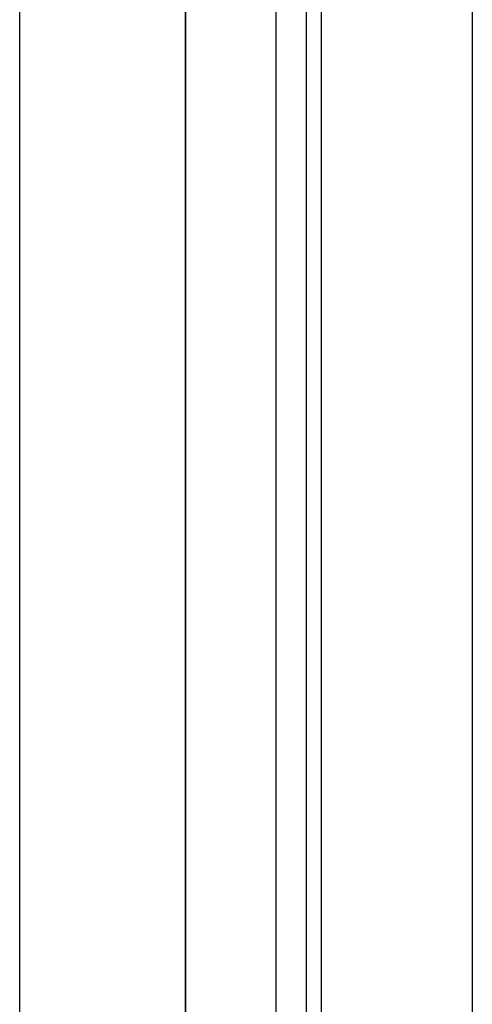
# Model space of a CAD drawing. Header units: millimetres. Extents: x -93 to 0, y 0 to 191.
# Tile 74 of 150: x -3 to 0, y 121 to 127. Entities that reach past the tile are written whole.
import ezdxf

# ---------------------------------------------------------------- set-up
doc = ezdxf.new("R2010")
doc.units = ezdxf.units.MM
doc.layers.add('MAIN-1', color=7, linetype='Continuous')
doc.layers.add('MAIN-2', color=7, linetype='Continuous')

msp = doc.modelspace()

# ---------------------------------------------------------------- linework, layer by layer
at = {"layer": 'MAIN-1'}
for p, q in [((-1, 0), (-1, 187.5)), ((0, 187.5), (0, 0))]:
    msp.add_line(p, q, dxfattribs=at)
at = {"layer": 'MAIN-2'}
for p, q in [((-1, 0), (-1, 187.5)), ((-3, 2.2), (-3, 185)), ((-1.9, 183.1), (-1.9, 16.6)), ((-1.3, 23.45), (-1.3, 167.05)), ((-1.9, 47.55), (-1.9, 146.55)), ((-1.1, 47.55), (-1.1, 146.55))]:
    msp.add_line(p, q, dxfattribs=at)

doc.saveas('drawing.dxf')
